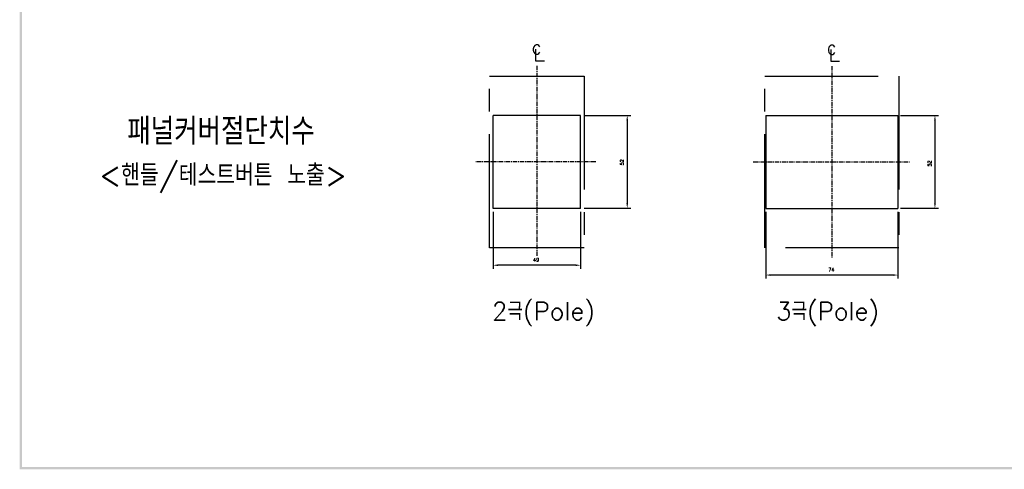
# Model space of a CAD drawing. Extents: x -26 to 1050, y -162 to 594.
# Tile 1 of 24: x -15 to 536, y -157 to 94. Entities that reach past the tile are written whole.
import ezdxf

# ---------------------------------------------------------------- set-up
doc = ezdxf.new("R2010")
doc.units = 0
doc.header["$MEASUREMENT"] = 0
doc.linetypes.add('CENTER', pattern=[2, 1.25, -0.25, 0.25, -0.25])
doc.linetypes.add('PHANTOMX2', pattern=[127, 63.5, -12.7, 12.7, -12.7, 12.7, -12.7])
for name, color, linetype in [('cen', 1, 'CENTER'), ('di', 3, 'CONTINUOUS'), ('DIM', 3, 'CONTINUOUS'), ('dwg', 7, 'CONTINUOUS'), ('NOTE', 4, 'CONTINUOUS'), ('ph', 6, 'PHANTOMX2')]:
    doc.layers.add(name, color=color, linetype=linetype)
doc.styles.add('K25', font='TXT', dxfattribs={"width": 0.9, "height": 2.5, "bigfont": 'TBHAN'})
doc.styles.add('KIM', font='ROMANS.shx', dxfattribs={"height": 5, "bigfont": 'GSG1.shx'})
doc.styles.get("Standard").update_dxf_attribs({"font": 'romans.shx', "height": 2, "bigfont": 'hgs.shx'})
doc.dimstyles.new('STANDARD$0', dxfattribs={"dimtxt": 5, "dimasz": 5, "dimexe": 1, "dimexo": 2, "dimgap": 2, "dimtad": 1, "dimdec": 4, "dimzin": 12, "dimdsep": 46, "dimtxsty": 'KIM', "dimcen": -1, "dimdle": 0.1, "dimadec": 0, "dimazin": 0, "dimtfac": 1, "dimtdec": 4, "dimtmove": 0, "dimatfit": 3, "dimfxl": 0, "dimtolj": 1, "dimtzin": 0, "dimarcsym": 0})

# ---------------------------------------------------------------- blocks, each defined once
blk = doc.blocks.new('*D304')
at = {"layer": 'di'}
for p, q in [((249.51, -13.25), (249.51, -45.06)), ((298.51, -13.25), (298.51, -45.06)), ((295.71, -43.06), (252.31, -43.06))]:
    blk.add_line(p, q, dxfattribs=at)
for points in [[(252.31, -42.6), (252.31, -43.53), (249.51, -43.06)], [(295.71, -42.6), (295.71, -43.53), (298.51, -43.06)]]:
    blk.add_solid(points, dxfattribs=at)
at = {"layer": 'di', "insert": (273.6, -40.06), "char_height": 2, "attachment_point": 5}
blk.add_mtext('\\A1;49', dxfattribs=at)
blk = doc.blocks.new('*D305')
at = {"layer": 'di'}
for p, q in [((300.51, 40.75), (326.62, 40.75)), ((324.62, 37.95), (324.62, -8.45)), ((300.51, -11.25), (326.62, -11.25))]:
    blk.add_line(p, q, dxfattribs=at)
for points in [[(324.15, 37.95), (325.08, 37.95), (324.62, 40.75)], [(324.15, -8.45), (325.08, -8.45), (324.62, -11.25)]]:
    blk.add_solid(points, dxfattribs=at)
at = {"layer": 'di', "insert": (321.62, 14.49), "char_height": 2, "attachment_point": 5, "rotation": 90}
blk.add_mtext('\\A1;52', dxfattribs=at)
blk = doc.blocks.new('*D302')
at = {"layer": 'di'}
for p, q in [((477.66, 40.75), (498.85, 40.75)), ((496.85, 37.95), (496.85, -8.45)), ((477.66, -11.25), (498.85, -11.25))]:
    blk.add_line(p, q, dxfattribs=at)
for points in [[(496.38, 37.95), (497.32, 37.95), (496.85, 40.75)], [(496.38, -8.45), (497.32, -8.45), (496.85, -11.25)]]:
    blk.add_solid(points, dxfattribs=at)
at = {"layer": 'di', "insert": (493.85, 13.81), "char_height": 2, "attachment_point": 5, "rotation": 90}
blk.add_mtext('\\A1;52', dxfattribs=at)
blk = doc.blocks.new('*D307')
at = {"layer": 'di'}
for p, q in [((402.16, -13.25), (402.16, -50.56)), ((476.16, -13.25), (476.16, -50.56)), ((473.36, -48.56), (404.96, -48.56))]:
    blk.add_line(p, q, dxfattribs=at)
for points in [[(404.96, -48.1), (404.96, -49.03), (402.16, -48.56)], [(473.36, -48.1), (473.36, -49.03), (476.16, -48.56)]]:
    blk.add_solid(points, dxfattribs=at)
at = {"layer": 'di', "insert": (438.86, -45.56), "char_height": 2, "attachment_point": 5}
blk.add_mtext('\\A1;74', dxfattribs=at)

msp = doc.modelspace()

# ---------------------------------------------------------------- linework, layer by layer
at = {"layer": 'cen', "ltscale": 2}
for p, q in [((274.009, 68.532), (274.009, -37.756)), ((439.16, 68.289), (439.16, -38.879)), ((307.008, 14.748), (239.838, 14.748)), ((395.184, 14.748), (483.135, 14.748))]:
    msp.add_line(p, q, dxfattribs=at)
at = {"layer": 'dwg', "color": 7}
for p, q in [((298.509, 40.748), (249.509, 40.748)), ((249.509, -11.252), (249.509, 40.748)), ((298.509, -11.252), (298.509, 40.748)), ((402.16, 40.748), (476.16, 40.748)), ((402.16, 40.748), (402.16, -11.252)), ((476.16, 40.748), (476.16, -11.252)), ((298.509, -11.252), (249.509, -11.252)), ((402.16, -11.252), (476.16, -11.252))]:
    msp.add_line(p, q, dxfattribs=at)
at = {"layer": 'dwg'}
for points in [[(-15.417, -157.196), (-14.117, -156.546), (-15.417, 589.004), (-14.117, 587.704)], [(1045.383, -157.196), (1044.083, -155.896), (-15.417, -157.196), (-14.117, -155.896)]]:
    msp.add_trace(points, dxfattribs=at)
at = {"layer": 'NOTE'}
for p, q in [((273.37, 77.747), (273.37, 71.227)), ((438.521, 77.504), (438.521, 70.985)), ((273.37, 71.227), (278.327, 71.227)), ((438.521, 70.985), (443.477, 70.985))]:
    msp.add_line(p, q, dxfattribs=at)
at = {"layer": 'ph'}
for p, q in [((401.66, 62.748), (476.66, 62.748)), ((401.66, -33.252), (401.66, 62.748)), ((476.66, 62.748), (476.66, -33.252)), ((476.66, -33.252), (401.66, -33.252))]:
    msp.add_line(p, q, dxfattribs=at)
msp.add_lwpolyline([(300.509, -33.252), (247.509, -33.252), (247.509, 62.748), (300.509, 62.748)], close=True, dxfattribs=at)

# ---------------------------------------------------------------- texts
at = {"layer": 'di', "attachment_point": 1}
for s, insert, char_height, width in [('{\\Fromans,hgs|c129;패널커버절단치수}', (44.826, 39.269), 15, 177.9211), ('{\\Fromans,hgs|c129;2극(Pole)}', (248.975, -63.762), 10, 116.39597), ('{\\Fromans,hgs|c129;3극(Pole)}', (408.002, -63.762), 10, 116.39597)]:
    msp.add_mtext(s, dxfattribs=dict(at, insert=insert, char_height=char_height, width=width))
at = {"layer": 'DIM', "insert": (29, 13.367), "char_height": 12, "width": 207.68749, "attachment_point": 1}
msp.add_mtext('\\pt156;<핸들/테스트버튼 노출>', dxfattribs=at)
at = {"layer": 'NOTE', "style": 'K25', "width": 0.9}
for p in [(271.154, 74.977), (436.304, 74.735)]:
    msp.add_text('c', height=7.925, dxfattribs=at).set_placement(p)

# ---------------------------------------------------------------- dimensions: what is measured, and where the dimension line sits
at = {"layer": 'di'}
for base, p1, p2, picture, middle in [((324.616, -11.252), (298.509, 40.748), (298.509, -11.252), '*D305', (324.616, 14.493)), ((496.85, -11.252), (475.66, 40.748), (475.66, -11.252), '*D302', (496.85, 13.806))]:
    dim = msp.add_linear_dim(base=base, p1=p1, p2=p2, angle=90, dimstyle='STANDARD$0', override={"dimtxt": 3, "dimasz": 2.8, "dimexe": 2, "dimdec": 2, "dimzin": 8, "dimtxsty": 'Standard', "dimcen": 0, "dimclrd": 256, "dimclre": 256, "dimclrt": 256, "dimadec": 2, "dimazin": 2, "dimtfac": 0.6, "dimtdec": 2, "dimtzin": 8, "dimlwd": 65535, "dimlwe": 65535, "dimarcsym": 1}, dxfattribs=at)
    dim.commit()
    dim.dimension.update_dxf_attribs({"geometry": picture, "text_midpoint": middle, "dimtype": 160})
for base, p1, p2, picture, middle in [((249.509, -43.063), (298.509, -11.252), (249.509, -11.252), '*D304', (273.604, -43.063)), ((402.16, -48.564), (476.16, -11.252), (402.16, -11.252), '*D307', (438.859, -48.564))]:
    dim = msp.add_linear_dim(base=base, p1=p1, p2=p2, dimstyle='STANDARD$0', override={"dimtxt": 3, "dimasz": 2.8, "dimexe": 2, "dimdec": 2, "dimzin": 8, "dimtxsty": 'Standard', "dimcen": 0, "dimclrd": 256, "dimclre": 256, "dimclrt": 256, "dimadec": 2, "dimazin": 2, "dimtfac": 0.6, "dimtdec": 2, "dimtzin": 8, "dimlwd": 65535, "dimlwe": 65535, "dimarcsym": 1}, dxfattribs=at)
    dim.commit()
    dim.dimension.update_dxf_attribs({"geometry": picture, "text_midpoint": middle, "dimtype": 160})

doc.saveas('drawing.dxf')
